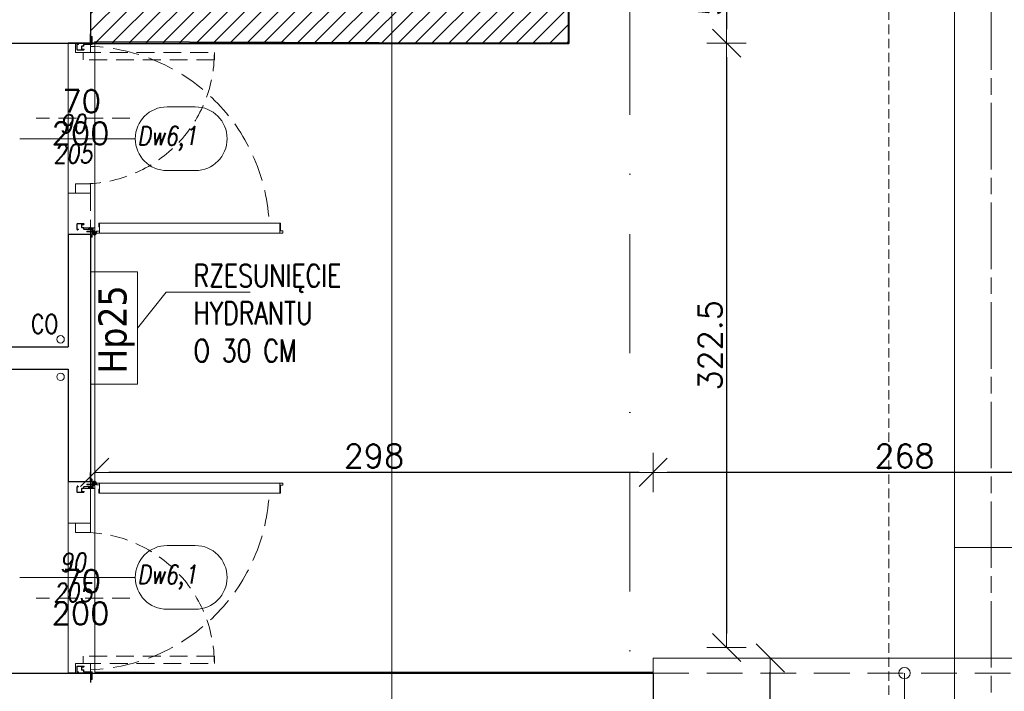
# Model space of a CAD drawing. Header units: millimetres. Extents: x 23192 to 177760, y -399809 to -79279.
# Tile 139 of 256: x 52267 to 52792, y -195597 to -195239. Entities that reach past the tile are written whole.
import ezdxf
from ezdxf.enums import TextEntityAlignment as Align

# ---------------------------------------------------------------- set-up
doc = ezdxf.new("R2010")
doc.units = ezdxf.units.MM
for name, pattern in [('CARKOVANA', [7.5, 5, -2.5]), ('CENTER', [0.6, 0.375, -0.075, 0.075, -0.075]), ('CHAIN', [0.3543, 0.2362, -0.0295, 0.0591, -0.0295]), ('DASHDOT', [25.4, 12.7, -6.35, 0, -6.35]), ('HIDDEN', [9.525, 6.35, -3.175]), ('Hidden Line', [391.222223, 282.222223, -109]), ('HIDDEN2', [4.7625, 3.175, -1.5875])]:
    doc.linetypes.add(name, pattern=pattern)
doc.layers.get('0').update_dxf_attribs({"lineweight": 0})
for name, color, linetype, lineweight in [('!! 0_ Istn-sciany', 3, 'Continuous', 30), ('!! 0_ Istn-widok', 1, 'Continuous', 15), ('!! 0_ Opis', 8, 'Continuous', 13), ('!! 0_Istn-armatura', 6, 'Continuous', 9), ('!! 0_Istn-drzwi', 1, 'Continuous', 13), ('!! 0_Osie', 1, 'DASHDOT', 13), ('!! 1_droga ewakuacyjna', 252, 'CHAIN', 0), ('!! 1_hatch projektowane ściany', 4, 'Continuous', 5), ('!! 1_PROJ Sciany', 2, 'Continuous', 40), ('!! 2_Drzwi - nowe remont', 33, 'Continuous', 9), ('!! 2_drzwi opis', 151, 'Continuous', 9), ('!! wymiary osi', 250, 'Continuous', 9), ('0-osie-liniA', 14, 'DASHDOT', 5), ('Dimension (ISO)', 7, 'Continuous', 25)]:
    doc.layers.add(name, color=color, linetype=linetype, lineweight=lineweight)
for name, color, linetype, lineweight, plot in [('!! 0_Istn-grzejniki', 7, 'Continuous', 0, False), ('!! 0_ramki', 66, 'Continuous', 9, False), ('Powierzchnia', 140, 'Continuous', 5, False)]:
    doc.layers.add(name, color=color, linetype=linetype, lineweight=lineweight, plot=plot)
doc.layers.add('!! 1_Wyburzenia', color=252, linetype='CARKOVANA', lineweight=13, true_color=0x696969)
doc.layers.add('!! 2_WYBURZENIA DO REMONTU', color=7, linetype='Continuous', lineweight=0, true_color=0x4d4d4d, plot=False)
doc.styles.add('50', font='ROMANS.shx', dxfattribs={"width": 0.8, "height": 10})
doc.styles.add('ARCHETYP', font='romans.shx', dxfattribs={"height": 15})
doc.styles.add('ARIAL', font='tahoma.ttf')
doc.styles.add('Note Text (ISO)', font='tahoma.ttf')
doc.styles.add('SIMPLEX', font='simplex.shx', dxfattribs={"width": 0.77})
doc.styles.add('TXT', font='simplex.shx')
doc.dimstyles.new('Default (ISO)', dxfattribs={"dimscale": 5, "dimtxt": 5, "dimasz": 5, "dimexe": 3.175, "dimexo": 0, "dimgap": 0.762, "dimtad": 1, "dimdec": 0, "dimrnd": 1e-08, "dimzin": 0, "dimtxsty": 'Note Text (ISO)', "dimcen": 0.09, "dimdle": 10, "dimclrd": 256, "dimclre": 256, "dimclrt": 256, "dimazin": 0, "dimtfac": 0.70104, "dimtmove": 0, "dimatfit": 3, "dimfxl": 1, "dimtolj": 1, "dimtzin": 0, "dimlwd": -1, "dimlwe": -1, "dimarcsym": 0})
doc.dimstyles.new('DIM50', dxfattribs={"dimscale": 5, "dimtxt": 2.5, "dimasz": 1.5, "dimexe": 0, "dimexo": 0, "dimgap": 0.5, "dimtad": 1, "dimdec": 4, "dimrnd": 0.5, "dimdsep": 46, "dimtxsty": 'TXT', "dimblk1": 'TICK1', "dimblk2": 'TICK1', "dimsah": 1, "dimcen": 0, "dimse1": 1, "dimse2": 1, "dimclrd": 1, "dimclre": 7, "dimclrt": 9, "dimadec": 0, "dimazin": 0, "dimtfac": 1, "dimtdec": 4, "dimtmove": 2, "dimatfit": 3, "dimldrblk": 'TICK1', "dimfxl": 1, "dimtolj": 1, "dimarcsym": 0})

# ---------------------------------------------------------------- blocks, each defined once
blk = doc.blocks.new('zaw-dr-90-p')
at = {"color": 2, "linetype": 'CENTER', "ltscale": 0.2}
for p, q in [((12, 0), (-12, 0)), ((0, 12), (0, -12)), ((24.5, 24), (31, 24)), ((24.5, 19), (31, 19))]:
    blk.add_line(p, q, dxfattribs=at)
at = {"ltscale": 0.2}
for p, q in [((10, 12), (6.5, 12)), ((10, 0), (10, 6.5))]:
    blk.add_line(p, q, dxfattribs=at)
blk.add_lwpolyline([(0, 6.5), (23.5, 6.5, 0.414214), (28, 11), (28, 31), (24.5, 31), (24.5, 11, -0.414214), (23.5, 10), (0, 10, 4.561698), (7.6, 6.5), (4.9, 4.2)], format="xyb", dxfattribs=at)
blk.add_lwpolyline([(-0.2, -0.2), (-2.5, -0.2), (-2.5, 0.2), (-0.2, 0.2), (-0.2, 2.5), (0.2, 2.5), (0.2, 0.2), (2.8, 0.2), (2.8, -0.2), (0.2, -0.2), (0.2, -2.8), (-0.2, -2.8)], close=True)
blk.add_lwpolyline([(10, 10), (10, 39), (6.5, 39), (6.5, 10)], dxfattribs=at)
blk.add_circle((0, 0), 6.5, dxfattribs=at)
blk = doc.blocks.new('drzwi 90- sc 12')
for p, q in [((-13620.32, 20410.16), (-13620.32, 20313.77)), ((-13614.92, 20409.86), (-13620.32, 20409.86)), ((-13616.12, 20410.26), (-13620.22, 20410.26)), ((-13616.12, 20410.26), (-13620, 20410.26)), ((-13618.17, 20410.26), (-13616.22, 20410.26)), ((-13618.17, 20410.26), (-13616.22, 20410.26)), ((-13616.12, 20410.26), (-13616.12, 20411.46)), ((-13616.12, 20411.46), (-13615.02, 20411.46)), ((-13614.92, 20411.36), (-13614.92, 20313.77)), ((-13620.32, 20313.47), (-13620.32, 20317.97)), ((-13614.92, 20312.27), (-13614.92, 20317.97)), ((-13614.92, 20313.77), (-13620.32, 20313.77)), ((-13618.22, 20313.37), (-13620.22, 20313.37)), ((-13618.22, 20313.67), (-13618.22, 20313.37)), ((-13618.22, 20313.67), (-13616.42, 20313.67)), ((-13615.92, 20313.17), (-13615.92, 20312.17)), ((-13715.57, 20308.32), (-13715.57, 20308.56)), ((-13715.57, 20307.69), (-13715.57, 20308.56)), ((-13715.57, 20307.82), (-13715.57, 20308.56)), ((-13715.57, 20307.72), (-13715.37, 20307.72)), ((-13617.77, 20311.12), (-13617.77, 20305.72)), ((-13617.77, 20311.12), (-13617.77, 20305.72)), ((-13616.17, 20309.92), (-13617.37, 20309.92)), ((-13616.17, 20309.92), (-13616.17, 20311.02)), ((-13615.92, 20312.17), (-13615.02, 20312.17)), ((-13715.77, 20301.96), (-13716.27, 20301.96)), ((-13616.77, 20301.96), (-13616.27, 20301.96))]:
    blk.add_line(p, q)
for points in [[(-13665.27, 20284.96), (-13665.27, 20325.83)], [(-13615.57, 20309.64), (-13615.32, 20309.64), (-13615.32, 20309.82), (-13616.32, 20309.82), (-13616.32, 20309.64), (-13615.92, 20309.64)]]:
    blk.add_lwpolyline(points)
at = {"lineweight": 30}
for points in [[(-13716.27, 20308.92), (-13721.27, 20308.92)], [(-13716.27, 20308.92), (-13716.27, 20296.92)], [(-13614.27, 20308.92), (-13609.27, 20308.92)], [(-13614.27, 20308.92), (-13614.27, 20296.92)]]:
    blk.add_lwpolyline(points, dxfattribs=at)
at = {"ltscale": 0.2}
for points in [[(-13715.57, 20307.51), (-13715.57, 20309.48, 0.414214), (-13715.91, 20309.82), (-13719.43, 20309.82, 0.414214), (-13719.77, 20309.48), (-13719.77, 20308.92), (-13719.59, 20308.92), (-13719.59, 20309.48, -0.414214), (-13719.43, 20309.64), (-13716.97, 20309.64)], [(-13716.97, 20309.64), (-13715.91, 20309.64, -0.414214), (-13715.75, 20309.48), (-13715.75, 20307.51)], [(-13715.75, 20307.76), (-13715.75, 20305.58, 0.414214), (-13715.41, 20305.24), (-13714.96, 20305.24, -0.414214), (-13714.8, 20305.08), (-13714.8, 20304.48, 0.414214), (-13714.46, 20304.14), (-13713.28, 20304.14, 0.414214), (-13712.94, 20304.48), (-13712.94, 20305.15, -1), (-13712.75, 20305.15), (-13712.75, 20301.96, -0.414214), (-13712.91, 20301.8), (-13715.43, 20301.8, -0.414214), (-13715.59, 20301.96), (-13715.59, 20302.52), (-13715.77, 20302.52), (-13715.77, 20301.96, 0.414214), (-13715.43, 20301.62), (-13712.91, 20301.62, 0.414214), (-13712.57, 20301.96), (-13712.57, 20305.15, 1), (-13713.12, 20305.15), (-13713.12, 20304.48, -0.414214), (-13713.28, 20304.32), (-13714.46, 20304.32, -0.414214), (-13714.62, 20304.48), (-13714.62, 20305.08, 0.414214), (-13714.96, 20305.42), (-13715.41, 20305.42, -0.414214), (-13715.57, 20305.58), (-13715.57, 20307.64)], [(-13615.92, 20309.64), (-13616.63, 20309.64, 0.414214), (-13616.79, 20309.48), (-13616.79, 20305.58, -0.414214), (-13617.13, 20305.24), (-13617.58, 20305.24, 0.414214), (-13617.74, 20305.08), (-13617.74, 20304.48, -0.414214), (-13618.08, 20304.14), (-13619.26, 20304.14, -0.414214), (-13619.6, 20304.48), (-13619.6, 20305.15, 1), (-13619.79, 20305.15), (-13619.79, 20301.96, 0.414214), (-13619.63, 20301.8), (-13617.11, 20301.8, 0.414214), (-13616.95, 20301.96), (-13616.95, 20302.52), (-13616.77, 20302.52), (-13616.77, 20301.96, -0.414214), (-13617.11, 20301.62), (-13619.63, 20301.62, -0.414214), (-13619.97, 20301.96), (-13619.97, 20305.15, -1), (-13619.42, 20305.15), (-13619.42, 20304.48, 0.414214), (-13619.26, 20304.32), (-13618.08, 20304.32, 0.414214), (-13617.92, 20304.48), (-13617.92, 20305.08, -0.414214), (-13617.58, 20305.42), (-13617.13, 20305.42, 0.414214), (-13616.97, 20305.58), (-13616.97, 20309.48, -0.414214), (-13616.63, 20309.82), (-13613.11, 20309.82, -0.414214), (-13612.77, 20309.48), (-13612.77, 20308.92), (-13612.95, 20308.92), (-13612.95, 20309.48, 0.414214), (-13613.11, 20309.64), (-13615.57, 20309.64)]]:
    blk.add_lwpolyline(points, format="xyb", dxfattribs=at)
blk.add_lwpolyline([(-13616.79, 20308.82), (-13616.97, 20308.82), (-13616.97, 20307.42), (-13616.79, 20307.42)], close=True)
for centre, radius, start, end in [((-13620.22, 20410.16), 0.1, 90, 180), ((-13615.02, 20411.36), 0.1, 0, 90), ((-13620.22, 20313.47), 0.1, 180, 270), ((-13616.42, 20313.17), 0.5, 0, 90), ((-13616.27, 20311.02), 0.1, 0, 90), ((-13615.02, 20312.27), 0.1, 270, 0)]:
    blk.add_arc(centre, radius, start, end)
at = {"linetype": 'Hidden Line', "lineweight": 9, "ltscale": 0.05}
blk.add_arc((-13615.5, 20305.14), 99.12, 94.8005, 177.6944, dxfattribs=at)
at = {"xscale": 0.09999999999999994, "yscale": 0.09999999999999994, "zscale": 0.09999999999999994, "rotation": 180.0000000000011}
blk.add_blockref('zaw-dr-90-p', (-13614.92, 20310.92), dxfattribs=at)
blk = doc.blocks.new('1_ok-opis')
blk.add_line((0, 111.61), (0, 50))
for points in [[(-17, 128.61), (-17, 143.61)], [(17, 128.61), (17, 143.61)]]:
    blk.add_lwpolyline(points)
for centre, start, end in [((0, 143.61), 0, 180), ((0, 128.61), 180, 0)]:
    blk.add_arc(centre, 17, start, end)
at = {"style": 'ARCHETYP'}
for tag, height, rotation, p in [('NR', 12, 90, (0, 136.9)), ('NR', 12, 270, (0, 136.9)), ('SZEROKOŚĆ', 10, 90, (-8, 78.29)), ('SZEROKOŚĆ', 10, 270, (8, 78.29)), ('WYSOKOŚĆ', 10, 270, (-8, 78.29)), ('WYSOKOŚĆ', 10, 90, (8, 78.29))]:
    blk.add_attdef(tag, text='', height=height, rotation=rotation, dxfattribs=at).set_placement(p, align=Align.MIDDLE)
blk = doc.blocks.new('BLOK OSI')
at = {"layer": '0-osie-liniA', "ltscale": 5}
blk.add_lwpolyline([(52592.21142, -193637.0088), (52592.21142, -199860.81919)], dxfattribs=at)
blk = doc.blocks.new('*D1419')
at = {"layer": 'DEFPOINTS', "color": 0, "transparency": 16777216}
for p in [(-689.8, 120.2), (510.2, 120.2), (510.2, 18.8)]:
    blk.add_point(p, dxfattribs=at)
at = {"layer": 'Dimension (ISO)', "transparency": 16777216}
for p, q in [((-689.8, 120.2), (-689.8, 2.9)), ((510.2, 120.2), (510.2, 2.9)), ((-664.8, 18.8), (485.2, 18.8))]:
    blk.add_line(p, q, dxfattribs=at)
for points in [[(-664.8, 22.9), (-664.8, 14.6), (-689.8, 18.8)], [(485.2, 22.9), (485.2, 14.6), (510.2, 18.8)]]:
    blk.add_solid(points, dxfattribs=at)
at = {"layer": 'Dimension (ISO)', "lineweight": 9, "transparency": 16777216, "insert": (-160.6, 48.6), "char_height": 25, "attachment_point": 1, "style": 'Note Text (ISO)'}
blk.add_mtext('\\A1;1200', dxfattribs=at)
blk = doc.blocks.new('TICK1')
at = {"color": 2}
blk.add_line((-1, -1), (1, 1), dxfattribs=at)
at = {"color": 0}
for p, q in [((0, -1.4), (0, 1.4)), ((0, 0), (-1, 0))]:
    blk.add_line(p, q, dxfattribs=at)
blk = doc.blocks.new('*D2492')
at = {"layer": '!! wymiary osi', "color": 1, "lineweight": -2, "transparency": 16777216}
blk.add_line((52643.85, -195209.09), (52643.85, -195244.09), dxfattribs=at)
at = {"layer": 'DEFPOINTS', "color": 0, "transparency": 16777216}
for p in [(52559.71, -195201.59), (52559.71, -195251.59), (52643.85, -195251.59)]:
    blk.add_point(p, dxfattribs=at)
at = {"layer": '!! wymiary osi', "color": 1, "lineweight": -2, "transparency": 16777216, "xscale": 7.5, "yscale": 7.5, "zscale": 7.5}
for p, rotation in [((52643.85, -195201.59), 90), ((52643.85, -195251.59), 270)]:
    blk.add_blockref('TICK1', p, dxfattribs=dict(at, rotation=rotation))
at = {"layer": '!! wymiary osi', "color": 9, "transparency": 16777216, "insert": (52635.1, -195226.59), "char_height": 12.5, "attachment_point": 5, "rotation": 90, "style": 'TXT'}
blk.add_mtext('\\A1;50', dxfattribs=at)
blk = doc.blocks.new('*D2493')
at = {"layer": '!! wymiary osi', "color": 1, "lineweight": -2, "transparency": 16777216}
blk.add_line((52643.85, -195259.09), (52643.85, -195566.51), dxfattribs=at)
at = {"layer": 'DEFPOINTS', "color": 0, "transparency": 16777216}
for p in [(52559.71, -195251.59), (52544.65, -195574.01), (52643.85, -195574.01)]:
    blk.add_point(p, dxfattribs=at)
at = {"layer": '!! wymiary osi', "color": 1, "lineweight": -2, "transparency": 16777216, "xscale": 7.5, "yscale": 7.5, "zscale": 7.5}
for p, rotation in [((52643.85, -195251.59), 90), ((52643.85, -195574.01), 270)]:
    blk.add_blockref('TICK1', p, dxfattribs=dict(at, rotation=rotation))
at = {"layer": '!! wymiary osi', "color": 9, "transparency": 16777216, "insert": (52635.1, -195412.8), "char_height": 12.5, "attachment_point": 5, "rotation": 90, "style": 'TXT'}
blk.add_mtext('\\A1;322.5', dxfattribs=at)
blk = doc.blocks.new('*D2498')
at = {"layer": '!! wymiary osi', "color": 1, "lineweight": -2, "transparency": 16777216}
blk.add_line((52865.21, -195480.55), (52612.21, -195480.55), dxfattribs=at)
at = {"layer": 'DEFPOINTS', "color": 0, "transparency": 16777216}
for p in [(52604.71, -195480.55), (52604.71, -195579.59), (52872.71, -195587.09)]:
    blk.add_point(p, dxfattribs=at)
at = {"layer": '!! wymiary osi', "color": 1, "lineweight": -2, "transparency": 16777216, "xscale": 7.5, "yscale": 7.5, "zscale": 7.5, "rotation": 180}
blk.add_blockref('TICK1', (52604.71, -195480.55), dxfattribs=at)
at = {"layer": '!! wymiary osi', "color": 1, "lineweight": -2, "transparency": 16777216, "xscale": 7.5, "yscale": 7.5, "zscale": 7.5}
blk.add_blockref('TICK1', (52872.71, -195480.55), dxfattribs=at)
at = {"layer": '!! wymiary osi', "color": 9, "transparency": 16777216, "insert": (52738.71, -195471.8), "char_height": 12.5, "attachment_point": 5, "style": 'TXT'}
blk.add_mtext('\\A1;268', dxfattribs=at)
blk = doc.blocks.new('*D2499')
at = {"layer": '!! wymiary osi', "color": 1, "lineweight": -2, "transparency": 16777216}
blk.add_line((52597.21, -195480.55), (52314.41, -195480.55), dxfattribs=at)
at = {"layer": 'DEFPOINTS', "color": 0, "transparency": 16777216}
for p in [(52306.91, -195480.55), (52604.71, -195579.59), (52306.91, -195588.99)]:
    blk.add_point(p, dxfattribs=at)
at = {"layer": '!! wymiary osi', "color": 1, "lineweight": -2, "transparency": 16777216, "xscale": 7.5, "yscale": 7.5, "zscale": 7.5, "rotation": 180}
blk.add_blockref('TICK1', (52306.91, -195480.55), dxfattribs=at)
at = {"layer": '!! wymiary osi', "color": 1, "lineweight": -2, "transparency": 16777216, "xscale": 7.5, "yscale": 7.5, "zscale": 7.5}
blk.add_blockref('TICK1', (52604.71, -195480.55), dxfattribs=at)
at = {"layer": '!! wymiary osi', "color": 9, "transparency": 16777216, "insert": (52455.81, -195471.8), "char_height": 12.5, "attachment_point": 5, "style": 'TXT'}
blk.add_mtext('\\A1;298', dxfattribs=at)
blk = doc.blocks.new('*D2629')
at = {"layer": '!! wymiary osi', "color": 1, "lineweight": -2, "transparency": 16777216}
blk.add_line((52667.14, -195782.09), (52667.14, -195587.09), dxfattribs=at)
at = {"layer": 'DEFPOINTS', "color": 0, "transparency": 16777216}
for p in [(52604.71, -195579.59), (52667.14, -195579.59), (52604.71, -195789.59)]:
    blk.add_point(p, dxfattribs=at)
at = {"layer": '!! wymiary osi', "color": 1, "lineweight": -2, "transparency": 16777216, "xscale": 7.5, "yscale": 7.5, "zscale": 7.5}
for p, rotation in [((52667.14, -195579.59), 90), ((52667.14, -195789.59), 270)]:
    blk.add_blockref('TICK1', p, dxfattribs=dict(at, rotation=rotation))
at = {"layer": '!! wymiary osi', "color": 9, "transparency": 16777216, "insert": (52658.39, -195684.59), "char_height": 12.5, "attachment_point": 5, "rotation": 90, "style": 'TXT'}
blk.add_mtext('\\A1;210', dxfattribs=at)
blk = doc.blocks.new('oznaczenie przekroi')
at = {"layer": '!! 1_Wyburzenia'}
blk.add_lwpolyline([(88789.92, -193651.73), (88789.92, -199799.74)], dxfattribs=at)
blk = doc.blocks.new('A$C11ef928a')
at = {"layer": 'Dimension (ISO)', "lineweight": 9}
dim = blk.add_linear_dim(base=(510.2, 18.8), p1=(-689.8, 120.2), p2=(510.2, 120.2), angle=180, dimstyle='Default (ISO)', override={"dimdec": 0, "dimlfac": 1, "dimtp": 0, "dimtm": 0, "dimtdec": 2, "dimtofl": 0, "dimatfit": 1}, dxfattribs=at)
dim.commit()
dim.dimension.update_dxf_attribs({"geometry": '*D1419', "text_midpoint": (-125.7, 18.8), "dimtype": 128})

msp = doc.modelspace()

# ---------------------------------------------------------------- hatches: boundary and pattern name
at = {"layer": '!! 1_hatch projektowane ściany'}
h = msp.add_hatch(dxfattribs=at)
h.set_pattern_fill('ANSI31', color=256, scale=2)
h.paths.add_polyline_path([(52304.71142, -195226.5883), (52534.71142, -195226.5883), (52534.64273, -195201.5883), (52559.71142, -195201.5883), (52559.71142, -195251.5883), (52304.71142, -195251.5883)])

# ---------------------------------------------------------------- linework, layer by layer
at = {"layer": '!! 0_ Istn-sciany'}
for points in [[(52304.71142, -195086.5883), (52304.71142, -195251.5883)], [(52004.71142, -195251.5883), (52304.71142, -195251.5883)], [(52292.71142, -195353.73785), (52292.71142, -195413.5883)], [(52304.71142, -195353.73785), (52304.71142, -195485.5883)], [(52150.71142, -195413.5883), (52292.71142, -195413.5883)], [(52150.71142, -195425.5883), (52292.71142, -195425.5883)], [(52292.71142, -195425.5883), (52292.71142, -195485.5883)], [(52004.71142, -195587.5883), (52604.71142, -195587.5883)], [(52604.71142, -195587.5883), (52604.71142, -195612.5883)]]:
    msp.add_lwpolyline(points, dxfattribs=at)
at = {"layer": '!! 0_ Istn-widok'}
msp.add_lwpolyline([(52329.71142, -195433.5883), (52329.71142, -195373.5883), (52304.71142, -195373.5883), (52304.71142, -195433.5883)], close=True, dxfattribs=at)
msp.add_lwpolyline([(52604.71142, -195579.5883), (52872.71142, -195579.5883)], dxfattribs=at)
at = {"layer": '!! 0_ Istn-widok', "linetype": 'HIDDEN', "ltscale": 3}
msp.add_lwpolyline([(52604.71142, -195587.5883), (52862.71142, -195587.5883)], dxfattribs=at)
at = {"layer": '!! 0_ Istn-widok'}
msp.add_circle((52738.71142, -195587.5883), 3, dxfattribs=at)
at = {"layer": '!! 0_ Opis'}
msp.add_lwpolyline([(52765.42916, -195579.5883), (52765.42916, -195579.5883), (52765.42916, -195520.55038), (53017.01001, -195520.55038)], dxfattribs=at)
at = {"layer": '!! 0_Istn-armatura'}
for centre in [(52288.71142, -195409.5883), (52288.71142, -195429.5883)]:
    msp.add_circle(centre, 2, dxfattribs=at)
at = {"layer": '!! 0_Istn-drzwi'}
msp.add_lwpolyline([(52738.71142, -195639.5883), (52738.71142, -195587.5883)], dxfattribs=at)
at = {"layer": '!! 0_Istn-grzejniki'}
msp.add_lwpolyline([(52604.71142, -195579.5883), (52604.71142, -195587.0883)], dxfattribs=at)
at = {"layer": '!! 0_ramki'}
for points in [[(48565.42916, -193282.57641), (52765.42916, -193282.57641), (52765.42916, -196252.57641), (48565.42916, -196252.57641)], [(52465.42916, -193282.57641), (56665.42916, -193282.57641), (56665.42916, -196252.57641), (52465.42916, -196252.57641)]]:
    msp.add_lwpolyline(points, close=True, dxfattribs=at)
at = {"layer": '!! 1_droga ewakuacyjna', "ltscale": 150}
msp.add_lwpolyline([(52156.71142, -196844.5883), (52156.71142, -196753.86725), (52784.86834, -196753.86725), (52784.86834, -195179.66162), (52559.71142, -195179.66162)], dxfattribs=at)
at = {"layer": '!! 1_hatch projektowane ściany'}
msp.add_lwpolyline([(52304.71142, -195226.5883), (52534.71142, -195226.5883), (52534.64273, -195201.5883), (52559.71142, -195201.5883), (52559.71142, -195251.5883), (52304.71142, -195251.5883)], close=True, dxfattribs=at)
at = {"layer": '!! 1_PROJ Sciany'}
msp.add_lwpolyline([(52304.71142, -195251.5883), (52559.71142, -195251.5883), (52559.71142, -195201.5883)], dxfattribs=at)
at = {"layer": '!! 2_WYBURZENIA DO REMONTU', "linetype": 'HIDDEN2', "ltscale": 3}
for points in [[(52304.71142, -195256.5883), (52304.71142, -195251.5883), (52296.71142, -195251.5883), (52296.71142, -195256.5883)], [(52370.71142, -195260.5883), (52300.71142, -195260.5883), (52300.71142, -195256.5883), (52370.71142, -195256.5883)], [(52304.71142, -195326.5883), (52304.71142, -195331.5883), (52296.71142, -195331.5883), (52296.71142, -195326.5883)], [(52304.71142, -195512.5883), (52304.71142, -195507.5883), (52296.71142, -195507.5883), (52296.71142, -195512.5883)], [(52370.71142, -195578.5883), (52300.71142, -195578.5883), (52300.71142, -195582.5883), (52370.71142, -195582.5883)], [(52304.71142, -195582.5883), (52304.71142, -195587.5883), (52296.71142, -195587.5883), (52296.71142, -195582.5883)]]:
    msp.add_lwpolyline(points, close=True, dxfattribs=at)
for points in [[(52325.71142, -195291.5883), (52275.71142, -195291.5883)], [(52292.71142, -195331.5883), (52304.71142, -195331.5883)], [(52292.71142, -195331.5883), (52292.71142, -195353.5883)], [(52304.71142, -195331.5883), (52304.71142, -195353.56548)], [(52325.71142, -195547.5883), (52275.71142, -195547.5883)]]:
    msp.add_lwpolyline(points, dxfattribs=at)
at = {"layer": '!! 2_WYBURZENIA DO REMONTU'}
for points in [[(52304.71142, -195353.73785), (52292.71142, -195353.73785)], [(52329.71142, -195403.5883), (52345.07893, -195384.48227), (52389.77829, -195384.48227)], [(52304.71142, -195485.5883), (52292.71142, -195485.5883)]]:
    msp.add_lwpolyline(points, dxfattribs=at)
msp.add_lwpolyline([(52292.71142, -195485.5883), (52304.71142, -195485.5883), (52304.71142, -195507.5883), (52292.71142, -195507.5883)], close=True, dxfattribs=at)
at = {"layer": '!! 2_WYBURZENIA DO REMONTU', "linetype": 'HIDDEN2', "ltscale": 3}
for centre, start, end in [((52300.71142, -195256.5883), 270, 0), ((52300.71142, -195582.5883), 360, 90)]:
    msp.add_arc(centre, 70, start, end, dxfattribs=at)
at = {"layer": 'Powierzchnia'}
for points in [[(53178.71142, -195587.0883), (52872.71142, -195587.5883), (52872.71142, -195939.5883), (52604.71142, -195939.5883), (52604.71142, -195587.0883), (52306.90627, -195587.0883), (52306.90627, -195250.69427), (52559.71142, -195251.5883), (52559.71142, -194951.5883), (53178.71142, -194951.5883)], [(52147.71142, -195251.5883), (52292.71142, -195251.5883), (52292.71142, -195413.5883), (52147.71142, -195413.5883)], [(52147.71142, -195587.5883), (52292.71142, -195587.5883), (52292.71142, -195425.5883), (52147.71142, -195425.5883)]]:
    msp.add_lwpolyline(points, close=True, dxfattribs=at)

# ---------------------------------------------------------------- block references
at = {"layer": '!! 0_Osie'}
msp.add_blockref('BLOK OSI', (0, 63), dxfattribs=at)
at = {"layer": '!! 1_Wyburzenia'}
msp.add_blockref('oznaczenie przekroi', (-36059.54271, 0), dxfattribs=at)
at = {"layer": '!! 2_Drzwi - nowe remont', "rotation": 270}
msp.add_blockref('drzwi 90- sc 12', (31995.78708, -208967.85801), dxfattribs=at)
at = {"layer": '!! 2_Drzwi - nowe remont', "xscale": -1, "rotation": 270}
msp.add_blockref('drzwi 90- sc 12', (31995.78708, -181871.3186), dxfattribs=at)
at = {"layer": '!! 2_drzwi opis'}
ref = msp.add_blockref('1_ok-opis', (52216.93301, -195302.58835), dxfattribs=dict(at, rotation=270.0000036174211))
ref.add_attrib('WYSOKOŚĆ', '205', dxfattribs={"layer": '0', "height": 10, "rotation": 180.0000036, "style": '50', "oblique": 10, "text_generation_flag": 6, "width": 0.8}).set_placement((52295.22386, -195310.58834), align=Align.MIDDLE)
ref.add_attrib('SZEROKOŚĆ', '90', dxfattribs={"layer": '0', "height": 10, "rotation": 180.0000036, "style": '50', "oblique": 10, "text_generation_flag": 6, "width": 0.8}).set_placement((52295.22386, -195294.58834), align=Align.MIDDLE)
ref.add_attrib('NR', 'Dw6,1', dxfattribs={"layer": '0', "height": 10, "rotation": 180.0000036, "style": '50', "oblique": 10, "text_generation_flag": 6, "width": 0.8}).set_placement((52345.54425, -195302.58834), align=Align.MIDDLE)
ref = msp.add_blockref('1_ok-opis', (52216.93301, -195536.58827), dxfattribs=dict(at, rotation=270.0000036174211))
ref.add_attrib('WYSOKOŚĆ', '205', dxfattribs={"layer": '0', "height": 10, "rotation": 180.0000036, "style": '50', "oblique": 10, "text_generation_flag": 6, "width": 0.8}).set_placement((52295.22386, -195544.58826), align=Align.MIDDLE)
ref.add_attrib('SZEROKOŚĆ', '90', dxfattribs={"layer": '0', "height": 10, "rotation": 180.0000036, "style": '50', "oblique": 10, "text_generation_flag": 6, "width": 0.8}).set_placement((52295.22386, -195528.58826), align=Align.MIDDLE)
ref.add_attrib('NR', 'Dw6,1', dxfattribs={"layer": '0', "height": 10, "rotation": 180.0000036, "style": '50', "oblique": 10, "text_generation_flag": 6, "width": 0.8}).set_placement((52345.54425, -195536.58826), align=Align.MIDDLE)
at = {"xscale": -0.1, "yscale": 0.1, "zscale": 0.1, "rotation": 90}
msp.add_blockref('A$C11ef928a', (82225.12684, -195364.3052), dxfattribs=at)

# ---------------------------------------------------------------- texts
at = {"layer": '!! 0_ Opis', "ltscale": 0.7, "style": 'ARIAL'}
msp.add_text('Hp25', height=15, rotation=90, dxfattribs=at).set_placement((52323.87181, -195427.86923))
at = {"layer": '!! 0_ Opis', "insert": (52359.62767, -195369.62178), "char_height": 12, "attachment_point": 1, "style": 'SIMPLEX'}
msp.add_mtext_dynamic_manual_height_columns('RZESUNIĘCIE HYDRANTU O 30 CM', width=64.6064581, gutter_width=75, heights=[0], dxfattribs=at)
at = {"layer": '!! 0_Istn-armatura', "style": 'ARCHETYP', "width": 0.8}
msp.add_text('CO', height=10, rotation=0, dxfattribs=at).set_placement((52272.8883, -195406.41175))
at = {"layer": '!! 2_WYBURZENIA DO REMONTU', "linetype": 'HIDDEN2', "ltscale": 3, "style": 'ARCHETYP'}
for s, p in [('70', (52289.68862, -195288.5883)), ('200', (52283.90735, -195305.73544)), ('70', (52289.68862, -195544.5883)), ('200', (52283.90735, -195561.73544))]:
    msp.add_text(s, height=12, rotation=360, dxfattribs=at).set_placement(p)

# ---------------------------------------------------------------- dimensions: what is measured, and where the dimension line sits
at = {"layer": '!! wymiary osi'}
for base, p1, p2, picture, middle in [((52643.8461, -195251.5883), (52559.71142, -195201.5883), (52559.71142, -195251.5883), '*D2492', (52635.0961, -195226.5883)), ((52643.8461, -195574.01256), (52559.71142, -195251.5883), (52544.65088, -195574.01256), '*D2493', (52635.0961, -195412.80043)), ((52667.13932, -195579.5883), (52604.71142, -195789.5883), (52604.71142, -195579.5883), '*D2629', (52658.38932, -195684.5883))]:
    dim = msp.add_linear_dim(base=base, p1=p1, p2=p2, angle=90, dimstyle='DIM50', dxfattribs=at)
    dim.commit()
    dim.dimension.update_dxf_attribs({"geometry": picture, "text_midpoint": middle})
for base, p1, p2, picture, middle in [((52306.906272, -195480.551631), (52604.711424, -195579.588303), (52306.906272, -195588.988263), '*D2499', (52455.808848, -195471.801631)), ((52604.71142, -195480.55163), (52872.71142, -195587.0883), (52604.71142, -195579.5883), '*D2498', (52738.71142, -195471.80163))]:
    dim = msp.add_linear_dim(base=base, p1=p1, p2=p2, dimstyle='DIM50', dxfattribs=at)
    dim.commit()
    dim.dimension.update_dxf_attribs({"geometry": picture, "text_midpoint": middle})

doc.saveas('drawing.dxf')
